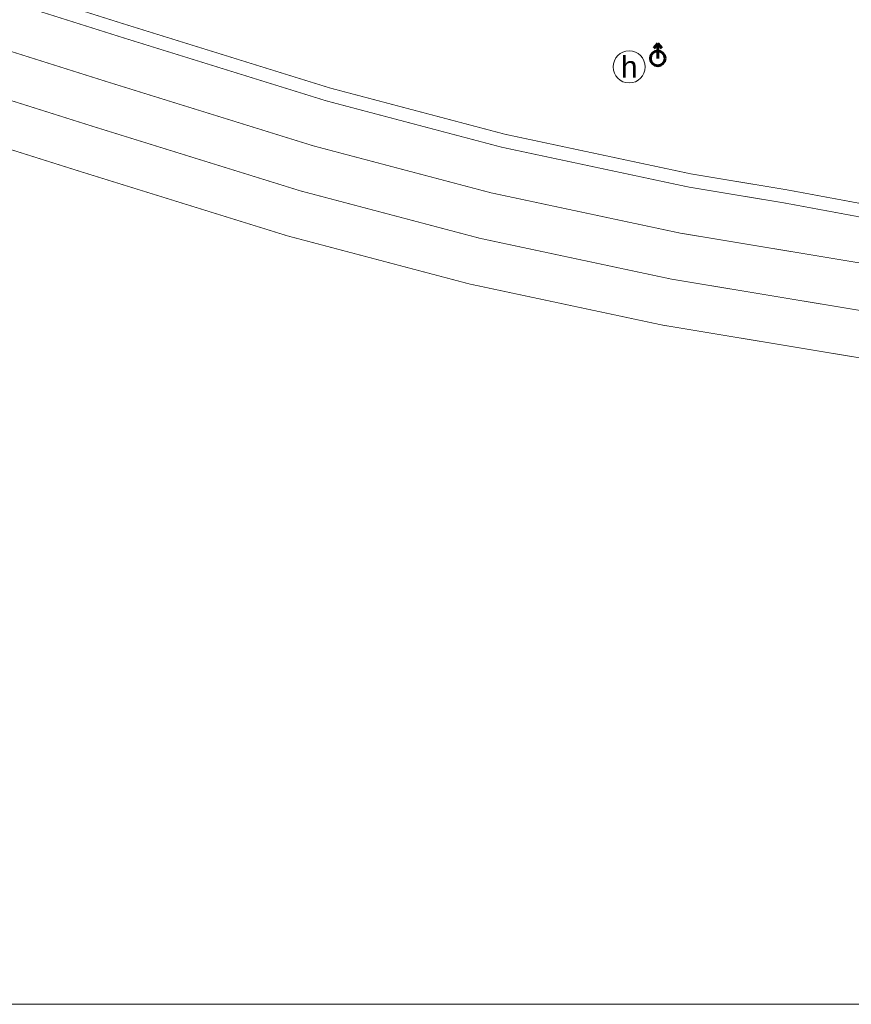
# Model space of a CAD drawing. Header units: metres. Extents: x 7472034 to 8440138, y 5890133 to 5961460.
# Tile 4 of 103: x 8439403 to 8439465, y 5890290 to 5890363. Entities that reach past the tile are written whole.
import ezdxf
from ezdxf.enums import TextEntityAlignment as Align

# ---------------------------------------------------------------- set-up
doc = ezdxf.new("R2010")
doc.units = ezdxf.units.M
doc.header["$MEASUREMENT"] = 0
doc.linetypes.add('ACAD_ISO03W100', pattern=[30, 12, -18])
doc.layers.get('0').update_dxf_attribs({"linetype": 'CONTINUOUS', "lineweight": 5})
for name, color, linetype, lineweight in [('### Krawężnik', 6, 'CONTINUOUS', 5), ('###pasy ruchu', 132, 'CONTINUOUS', 5), ('a___HP', 7, 'CONTINUOUS', 5), ('a___ogony', 7, 'CONTINUOUS', 5), ('ZAG-OBRYS005', 7, 'CONTINUOUS', 0)]:
    doc.layers.add(name, color=color, linetype=linetype, lineweight=lineweight)
doc.styles.add('ARIAL', font='arial.ttf')

# ---------------------------------------------------------------- blocks, each defined once
blk = doc.blocks.new('NUMER_')
blk.add_circle((0, 0), 120)
at = {"style": 'ARIAL'}
blk.add_attdef('1', (-58.85081040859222, -80.22409284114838), '', height=170, rotation=359.9999984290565, dxfattribs=at)
blk = doc.blocks.new('A$C2CC52E2D')
at = {"color": 174, "linetype": 'Continuous', "lineweight": 60}
for points in [[(0.5499473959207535, 1.661145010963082), (0.2492774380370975, 1.309681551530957)], [(0.5499473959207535, 1.661145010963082), (0.8506173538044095, 1.309681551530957)], [(0.5499473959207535, 0.5499910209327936), (0.5499473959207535, 1.560924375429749)]]:
    blk.add_lwpolyline(points, dxfattribs=at)
blk.add_circle((0.5499473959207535, 0.5499910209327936), 0.55, dxfattribs=at)
blk = doc.blocks.new('A$C1D2679FE')
at = {"layer": '###pasy ruchu', "color": 251, "linetype": 'ACAD_ISO03W100', "lineweight": 13, "ltscale": 0.08, "const_width": 0.05}
for points in [[(214.0080132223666, 8.569695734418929), (201.4566502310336, 11.13792844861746), (186.787675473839, 14.40993032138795), (181.3800373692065, 15.41321196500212), (174.2181059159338, 16.60203459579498), (167.2433200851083, 18.08767362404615), (160.2855678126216, 19.56968448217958), (153.7596911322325, 21.29359156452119), (147.2029862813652, 23.0256423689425), (139.6783655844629, 25.36254132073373), (131.9442959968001, 27.76448819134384), (117.8451880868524, 32.21631270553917), (109.1295996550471, 34.96827903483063), (103.7201853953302, 36.6763135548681), (89.36336584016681, 41.20688791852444), (75.00836579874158, 45.73688793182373), (46.60583704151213, 54.70452914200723), (32.20666666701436, 59.26768171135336), (3.480604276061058, 68.36801832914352)], [(213.8075489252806, 7.589994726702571), (201.2475489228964, 10.15999472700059), (201.2475489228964, 10.15999472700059), (186.5875489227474, 13.42999472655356), (181.2069374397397, 14.42826210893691), (174.0319705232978, 15.61924852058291), (167.0349921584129, 17.10961458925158), (160.0535661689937, 18.59666798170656), (153.5042874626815, 20.3267570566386), (146.9268612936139, 22.06428170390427), (139.3817728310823, 24.40753726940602), (131.6454484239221, 26.81018441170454), (117.5440890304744, 31.26271983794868), (108.8285005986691, 34.01468616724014), (103.4190863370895, 35.72272068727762), (89.06242523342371, 40.25324503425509), (74.70742519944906, 44.78324504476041), (46.30424676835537, 53.75109136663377), (31.90456947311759, 58.31440458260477), (3.178599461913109, 67.41471192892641)], [(223.7724321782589, 7.023389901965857), (220.792228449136, 7.087216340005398), (217.3419996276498, 7.215184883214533), (213.9584806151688, 7.340679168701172), (211.1760709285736, 7.540806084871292), (207.6147319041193, 7.796958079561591), (203.9296859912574, 8.062007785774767), (201.2934737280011, 8.251619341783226), (194.5616682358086, 9.015373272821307), (187.8658805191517, 9.775040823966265), (180.6338079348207, 10.97550631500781), (173.3804966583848, 12.17949725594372), (166.3058444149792, 13.68640796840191), (159.2415604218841, 15.19111023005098), (152.6103746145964, 16.94283627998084), (145.9604238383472, 18.69951937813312), (138.3436981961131, 21.06502308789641), (130.5994819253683, 23.47012118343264), (116.4902423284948, 27.92514480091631)], [(223.6974905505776, 3.524192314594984), (220.6898886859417, 3.588605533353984), (217.2122742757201, 3.717589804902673), (213.7680147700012, 3.845336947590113), (210.9249794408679, 4.049824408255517), (207.3636404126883, 4.305976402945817), (203.6785944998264, 4.571026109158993), (200.9705113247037, 4.765807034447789), (194.1671085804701, 5.537684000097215), (187.381714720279, 6.307517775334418), (180.0606784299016, 7.522750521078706), (172.7290227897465, 8.739745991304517), (165.5766966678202, 10.26320134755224), (158.4295546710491, 11.7855524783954), (151.7164617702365, 13.55891550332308), (144.9939863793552, 15.33475705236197), (137.3056235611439, 17.72250890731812), (129.5535154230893, 20.13005795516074), (115.4363956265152, 24.58756976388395)], [(223.6225489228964, 0.02499472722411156), (220.5875489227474, 0.08999472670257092), (217.0825489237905, 0.2199947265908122), (213.5775489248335, 0.3499947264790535), (210.6738879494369, 0.5588427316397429), (207.1125489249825, 0.8149947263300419), (203.4275030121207, 1.080044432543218), (200.6475489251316, 1.279994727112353), (193.7725489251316, 2.059994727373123), (186.8975489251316, 2.839994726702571), (179.4875489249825, 4.069994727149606), (172.0775489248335, 5.299994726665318), (164.8475489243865, 6.839994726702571), (157.6175489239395, 8.379994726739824), (150.8225489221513, 10.17499472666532), (144.0275489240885, 11.96999472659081), (136.2675489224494, 14.37999472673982), (128.5075489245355, 16.78999472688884), (114.3825489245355, 21.24999472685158)]]:
    blk.add_lwpolyline(points, dxfattribs=at)

msp = doc.modelspace()

# ---------------------------------------------------------------- linework, layer by layer
at = {"layer": '###pasy ruchu', "color": 251, "linetype": 'ACAD_ISO03W100', "ltscale": 0.08, "const_width": 0.05}
for points in [[(8439493.231222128, 5890343.836432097), (8439480.679859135, 5890346.404664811), (8439466.010884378, 5890349.676666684), (8439460.603246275, 5890350.679948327), (8439453.44131482, 5890351.868770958), (8439446.466528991, 5890353.354409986), (8439439.508776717, 5890354.836420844), (8439432.982900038, 5890356.560327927), (8439426.426195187, 5890358.292378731), (8439418.90157449, 5890360.629277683), (8439411.167504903, 5890363.031224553), (8439397.068396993, 5890367.483049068), (8439388.352808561, 5890370.235015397), (8439382.9433943, 5890371.943049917), (8439368.586574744, 5890376.473624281), (8439354.231574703, 5890381.003624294), (8439325.829045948, 5890389.971265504), (8439311.429875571, 5890394.534418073), (8439282.70381318, 5890403.634754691)], [(8439493.03075783, 5890342.856731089), (8439480.470757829, 5890345.426731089), (8439480.470757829, 5890345.426731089), (8439465.810757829, 5890348.696731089), (8439460.430146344, 5890349.694998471), (8439453.25517943, 5890350.885984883), (8439446.258201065, 5890352.376350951), (8439439.276775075, 5890353.863404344), (8439432.727496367, 5890355.593493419), (8439426.1500702, 5890357.331018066), (8439418.604981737, 5890359.674273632), (8439410.86865733, 5890362.076920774), (8439396.767297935, 5890366.5294562), (8439388.051709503, 5890369.281422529), (8439382.642295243, 5890370.989457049), (8439368.285634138, 5890375.519981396), (8439353.930634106, 5890380.049981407), (8439325.527455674, 5890389.017827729), (8439311.127778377, 5890393.581140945), (8439282.401808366, 5890402.681448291)], [(8439502.995641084, 5890342.290126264), (8439500.015437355, 5890342.353952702), (8439496.565208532, 5890342.481921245), (8439493.181689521, 5890342.607415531), (8439490.399279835, 5890342.807542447), (8439486.837940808, 5890343.063694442), (8439483.152894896, 5890343.328744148), (8439480.516682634, 5890343.518355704), (8439473.78487714, 5890344.282109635), (8439467.089089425, 5890345.041777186), (8439459.85701684, 5890346.242242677), (8439452.603705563, 5890347.446233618), (8439445.52905332, 5890348.953144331), (8439438.464769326, 5890350.457846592), (8439431.83358352, 5890352.209572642), (8439425.183632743, 5890353.96625574), (8439417.566907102, 5890356.33175945), (8439409.82269083, 5890358.736857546), (8439395.713451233, 5890363.191881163)], [(8439502.920699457, 5890338.790928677), (8439499.913097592, 5890338.855341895), (8439496.43548318, 5890338.984326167), (8439492.991223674, 5890339.11207331), (8439490.148188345, 5890339.31656077), (8439486.586849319, 5890339.572712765), (8439482.901803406, 5890339.837762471), (8439480.19372023, 5890340.032543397), (8439473.390317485, 5890340.804420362), (8439466.604923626, 5890341.574254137), (8439459.283887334, 5890342.789486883), (8439451.952231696, 5890344.006482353), (8439444.799905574, 5890345.52993771), (8439437.652763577, 5890347.052288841), (8439430.939670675, 5890348.825651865), (8439424.217195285, 5890350.601493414), (8439416.528832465, 5890352.989245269), (8439408.77672433, 5890355.396794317), (8439394.65960453, 5890359.854306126)], [(8439502.845757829, 5890335.291731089), (8439499.810757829, 5890335.356731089), (8439496.305757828, 5890335.486731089), (8439492.80075783, 5890335.616731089), (8439489.897096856, 5890335.825579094), (8439486.33575783, 5890336.081731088), (8439482.650711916, 5890336.346780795), (8439479.87075783, 5890336.546731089), (8439472.99575783, 5890337.32673109), (8439466.12075783, 5890338.106731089), (8439458.71075783, 5890339.336731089), (8439451.30075783, 5890340.566731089), (8439444.070757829, 5890342.106731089), (8439436.840757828, 5890343.646731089), (8439430.045757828, 5890345.441731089), (8439423.250757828, 5890347.236731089), (8439415.490757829, 5890349.646731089), (8439407.730757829, 5890352.056731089), (8439393.605757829, 5890356.516731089)]]:
    msp.add_lwpolyline(points, dxfattribs=at)
at = {"layer": 'a___ogony', "ltscale": 0.1}
msp.add_lwpolyline([(8439175.584551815, 5890486.405673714), (8439682.733268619, 5890486.405673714), (8439682.733268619, 5890289.797897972), (8439175.584551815, 5890289.797897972)], close=True, dxfattribs=at)

# ---------------------------------------------------------------- block references
at = {"layer": '### Krawężnik', "color": 1, "linetype": 'Continuous', "ltscale": 0.2}
msp.add_blockref('A$C1D2679FE', (8439279.223208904, 5890335.266736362), dxfattribs=at)
at = {"layer": 'a___HP', "ltscale": 0.1}
msp.add_blockref('A$C2CC52E2D', (8439450.381283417, 5890359.952782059), dxfattribs=at)
at = {"layer": 'ZAG-OBRYS005'}
ref = msp.add_blockref('NUMER_', (8439448.79627099, 5890359.867591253), dxfattribs=dict(at, xscale=0.01, yscale=0.01, zscale=0.01))
ref.add_attrib('1', 'h', dxfattribs={"layer": '0', "height": 1.6, "style": 'ARIAL'}).set_placement((8439448.79627099, 5890359.867591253), align=Align.MIDDLE_CENTER)

doc.saveas('drawing.dxf')
